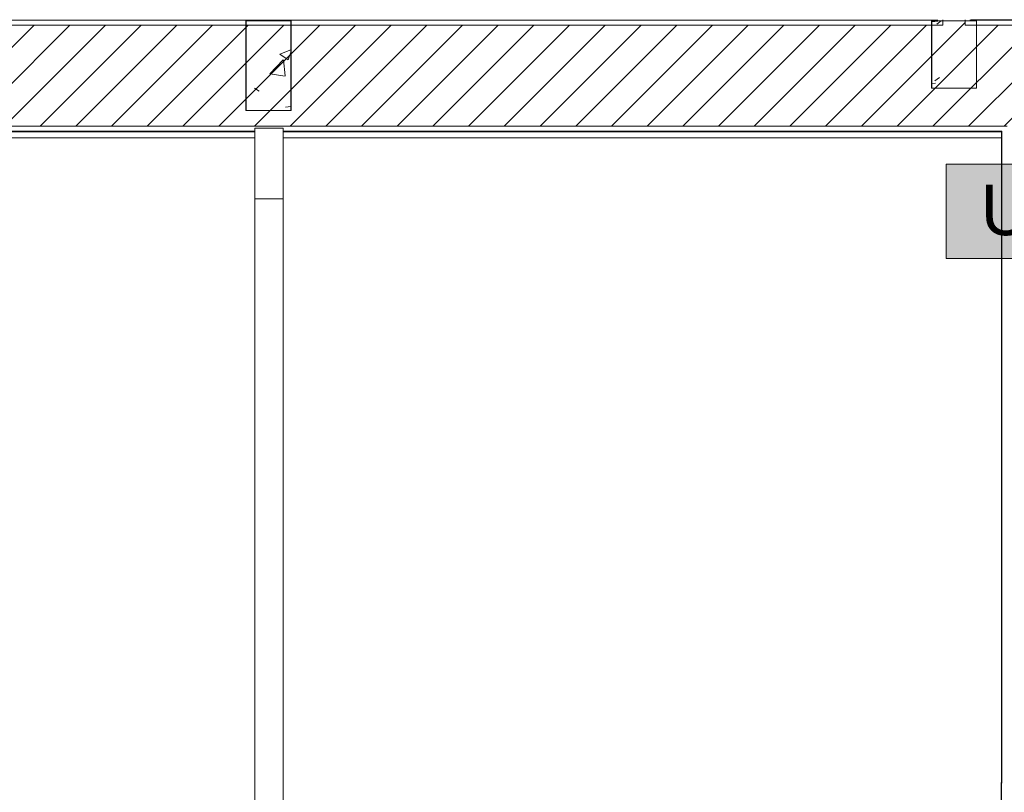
# Model space of a CAD drawing. Header units: metres. Extents: x 1.7 to 42.3, y -72.9 to -47.6.
# Tile 206 of 216: x 28.3 to 32.7, y -57.8 to -54.3. Entities that reach past the tile are written whole.
import ezdxf

# ---------------------------------------------------------------- set-up
doc = ezdxf.new("R2010")
doc.units = ezdxf.units.M
for name, color, linetype, lineweight in [('A-COLS', 7, 'Continuous', 18), ('A-GENM', 7, 'Continuous', 18), ('A-WALL', 7, 'Continuous', 18), ('A-WALL-PATT', 7, 'Continuous', 18), ('S-COLS', 7, 'Continuous', 18)]:
    doc.layers.add(name, color=color, linetype=linetype, lineweight=lineweight)
doc.layers.add('M-EQPM-IDEN', color=1, linetype='Continuous', lineweight=9, true_color=0xff0000)
doc.styles.add('Arial_2', font='arial.ttf', dxfattribs={"height": 0.225})
pattern_1 = [(50, (21.555, -62.9), (0.546555, -0.047815), [0.05715, -0.62865]), (355, (21.555, -62.9), (-0.105728, 0.573166), [0.04572, -0.50292]), (100.451, (21.601, -62.904), (0.440828, 0.525349), [0.04857, -0.53427]), (46.184, (21.555, -62.748), (0.813237, -0.12613), [0.08573, -0.94298]), (96.636, (21.623, -62.758), (0.712212, 0.742287), [0.07286, -0.80141]), (351.184, (21.555, -62.748), (0.712217, 0.742274), [0.06858, -0.75438]), (21, (21.631, -62.786), (0.454846, -0.306795), [0.05715, -0.62865]), (326, (21.631, -62.786), (0.185405, 0.55256), [0.04572, -0.50292]), (71.451, (21.669, -62.811), (0.640251, 0.245763), [0.04857, -0.53427]), (37.5, (21.555, -62.9), (0.009261, 0.2536672), [0.02515, -0.47168, 0.02515, -0.48539, -0.50482]), (37.5, (21.555, -62.9), (0.009261, 0.2536672), [-1.007, 0.02515, -0.47968]), (7.5, (21.555, -62.9), (0.200456, 0.300546), [0.02515, -0.26594, 0.02515, -0.46025, -0.1924]), (7.5, (21.555, -62.9), (0.200456, 0.300546), [-0.77648, 0.02515, -0.16726]), (327.5, (21.385, -62.9), (0.4067682, -0.0171882), [0.02515, -0.16535, 0.02515, -0.56921, -0.78867]), (327.5, (21.385, -62.9), (0.4067682, -0.0171882), [-0.78486, 0.02515, -0.76352]), (317.5, (21.309, -62.9), (0.444383, 0.0762794), [0.02515, -0.2225, 0.02515, -0.36957, -0.56007]), (317.5, (21.309, -62.9), (0.444383, 0.0762794), [-0.64237, 0.02515, -0.53492])]
pattern_2 = [(45, (21.555, -62.9), (-0.0795495, 0.0795495), [])]

# ---------------------------------------------------------------- blocks, each defined once
blk = doc.blocks.new('Modelos genéricos 24 - Modelos genéricos 2-6876269-2PAV - FRIGORÍFICA')
at = {"layer": 'A-GENM', "color": 253, "true_color": 0xaaaaaa}
for p, q in [((29.3228, -55.1405), (29.3228, -54.8255)), ((29.4492, -54.8255), (29.3228, -54.8255)), ((29.4492, -54.8255), (29.4492, -55.1405)), ((29.3228, -61.4605), (29.3228, -55.1405)), ((29.3228, -55.1405), (29.4492, -55.1405)), ((29.4492, -55.1405), (29.4492, -61.4605))]:
    blk.add_line(p, q, dxfattribs=at)
blk = doc.blocks.new('Paredes 25 - Paredes 21-7862988-2PAV - FRIGORÍFICA')
at = {"layer": 'A-WALL', "color": 253, "true_color": 0xaaaaaa}
for p, q in [((29.3228, -54.8415), (26.3937, -54.8415)), ((32.649, -54.8415), (29.4492, -54.8415)), ((32.649, -54.8679), (32.649, -54.8415)), ((26.3937, -54.8679), (29.3228, -54.8679)), ((29.4492, -54.8679), (32.649, -54.8679))]:
    blk.add_line(p, q, dxfattribs=at)
blk = doc.blocks.new('4 GRE - ESCOLA DE CINEMA E AUDIOVISUAL CINE REX R07_rvt-1-2PAV - FRIGORÍFICA')
at = {"layer": 'A-WALL-PATT', "true_color": 0xd4d4d4}
h = blk.add_hatch(dxfattribs=at)
h.set_pattern_fill('FP_2', color=254, style=0, pattern_type=2)
h.set_pattern_definition(pattern_2)
h.paths.add_polyline_path([(32.3873, -54.3665), (32.4873, -54.3665), (32.4873, -51.6156), (32.3873, -51.6156), (32.3873, -51.8529), (32.4823, -51.8529), (32.4823, -53.8529), (32.3873, -53.8529), (32.3873, -54.344)])
h.paths.add_polyline_path([(32.4873, -51.5116), (32.4873, -51.1754), (32.3873, -51.1754), (32.3873, -51.5116), (32.3979, -51.5116)])
h = blk.add_hatch(dxfattribs=at)
h.set_pattern_fill('FP_1', color=254, style=0, pattern_type=2)
h.set_pattern_definition(pattern_1)
h.paths.add_polyline_path([(33.7098, -54.5915), (33.7123, -54.5915), (33.7123, -54.3415), (32.5098, -54.3415), (32.5098, -54.344), (33.7098, -54.344), (33.7098, -54.4354)])
h.paths.add_polyline_path([(34.6148, -54.5915), (34.6148, -54.344), (34.6671, -54.3441), (34.6671, -54.3415), (34.6123, -54.3415), (34.6123, -54.5915)])
h.paths.add_polyline_path([(31.8695, -54.344), (32.3648, -54.344), (32.3648, -54.3415), (21.406, -54.3415), (21.406, -54.344), (26.6519, -54.344)])
h.paths.add_polyline_path([(21.2485, -54.344), (21.2485, -54.3415), (19.056, -54.3415), (19.056, -54.344), (21.1082, -54.344)])
h.paths.add_polyline_path([(21.257, -54.344), (21.261, -54.344), (21.261, -54.3415), (21.257, -54.3415)])
h.paths.add_polyline_path([(18.911, -54.344), (18.911, -54.3415), (11.9396, -54.3415), (11.9396, -54.344), (18.8256, -54.344)])
h.paths.add_polyline_path([(11.7396, -54.344), (11.7396, -54.3415), (11.3998, -54.3415), (11.3998, -54.344), (11.6514, -54.344)])
h.paths.add_polyline_path([(9.7973, -54.344), (9.7998, -54.344), (9.7998, -54.3415), (9.7973, -54.3415)])
h.paths.add_polyline_path([(9.0426, -54.344), (9.6523, -54.344), (9.6523, -54.3415), (5.5173, -54.3415), (5.5173, -54.344), (8.3904, -54.344)])
h = blk.add_hatch(dxfattribs=at)
h.set_pattern_fill('FP_2', color=254, style=0, pattern_type=2)
h.set_pattern_definition(pattern_2)
h.paths.add_polyline_path([(34.6414, -54.8165), (34.6587, -54.8165), (34.6587, -54.3665), (34.6373, -54.3665), (34.6373, -54.8165)])
h.paths.add_polyline_path([(32.8478, -54.8165), (33.6873, -54.8165), (33.6873, -54.3665), (11.9396, -54.3665), (11.9396, -54.4969), (11.7396, -54.4969), (11.7396, -54.3665), (11.3998, -54.3665), (11.3998, -54.8165), (11.434, -54.8165), (11.434, -54.5715), (11.534, -54.5715), (11.534, -54.8165), (12.4365, -54.8165), (12.4355, -54.8148), (12.6087, -54.8148), (12.6087, -54.8165), (32.674, -54.8165)])
h.paths.add_polyline_path([(9.7657, -54.8165), (9.7998, -54.8165), (9.7998, -54.3665), (5.5173, -54.3665), (5.5173, -54.8165), (9.6948, -54.8165)])
h = blk.add_hatch(dxfattribs=at)
h.set_pattern_fill('FP_1', color=254, style=0, pattern_type=2)
h.set_pattern_definition(pattern_1)
h.paths.add_polyline_path([(34.6123, -54.8415), (34.6587, -54.8415), (34.6587, -54.839), (34.6148, -54.839), (34.6148, -54.5915), (34.6123, -54.5915), (34.6123, -54.8215)])
h.paths.add_polyline_path([(33.5, -54.8415), (33.7123, -54.8415), (33.7123, -54.5915), (33.7098, -54.5915), (33.7098, -54.839), (33.129, -54.839), (33.129, -54.8415), (33.1739, -54.8415)])
h.paths.add_polyline_path([(32.5217, -54.8415), (32.6515, -54.8415), (32.6515, -54.839), (29.4492, -54.8395), (29.4492, -54.8415), (31.8695, -54.8415)])
h.paths.add_polyline_path([(33.1205, -54.8415), (33.1205, -54.839), (33.1165, -54.839), (33.1165, -54.8415), (33.119, -54.8415)])
h.paths.add_polyline_path([(29.3228, -54.8415), (29.3228, -54.839), (26.3937, -54.839), (26.3937, -54.8415), (26.6519, -54.8415)])
h.paths.add_polyline_path([(26.2673, -54.8415), (26.2673, -54.839), (22.5437, -54.839), (22.5437, -54.8415)])
h.paths.add_polyline_path([(22.4173, -54.8415), (22.4173, -54.839), (19.0149, -54.839), (19.0149, -54.8415), (21.4343, -54.8415)])
h.paths.add_polyline_path([(18.8885, -54.8415), (18.8885, -54.839), (15.5137, -54.839), (15.5137, -54.8415), (18.8256, -54.8415)])
h.paths.add_polyline_path([(14.5863, -54.8415), (14.6015, -54.8415), (14.6015, -54.839), (12.5945, -54.8394), (12.5932, -54.8415), (14.2602, -54.8415)])
h.paths.add_polyline_path([(14.749, -54.8415), (15.3873, -54.8415), (15.3873, -54.839), (14.7465, -54.839), (14.7465, -54.8415)])
h.paths.add_polyline_path([(12.224, -54.8415), (12.224, -54.839), (11.559, -54.839), (11.559, -54.8415), (11.6514, -54.8415)])
h.paths.add_polyline_path([(12.294, -54.8415), (12.4509, -54.8415), (12.4494, -54.839), (12.294, -54.839)])
h.paths.add_polyline_path([(11.409, -54.8415), (11.409, -54.839), (11.3998, -54.839), (11.3998, -54.8415)])
h.paths.add_polyline_path([(9.7882, -54.8415), (9.7998, -54.8415), (9.7998, -54.839), (9.7882, -54.839)])
h.paths.add_polyline_path([(9.6407, -54.8415), (9.6432, -54.8415), (9.6432, -54.839), (5.5087, -54.839), (5.5087, -54.8415), (9.0426, -54.8415)])
h = blk.add_hatch(dxfattribs=at)
h.set_pattern_fill('FP_1', color=254, style=0, pattern_type=2)
h.set_pattern_definition(pattern_1)
h.paths.add_polyline_path([(32.649, -56.8054), (32.6515, -56.8054), (32.6515, -54.8415), (32.649, -54.8415), (32.649, -56.7176)])
h = blk.add_hatch(dxfattribs=at)
h.set_pattern_fill('FP_1', color=254, style=0, pattern_type=2)
h.set_pattern_definition(pattern_1)
h.paths.add_polyline_path([(32.649, -57.7415), (32.6515, -57.7415), (32.6515, -56.8054), (32.649, -56.8054), (32.649, -57.5475)])
h = blk.add_hatch(dxfattribs=at)
h.set_pattern_fill('FP_1', color=254, style=0, pattern_type=2)
h.set_pattern_definition(pattern_1)
h.paths.add_polyline_path([(32.6498, -65.0419), (32.649, -57.7415), (32.6473, -57.7415), (32.6473, -65.0419)])
at = {"layer": 'S-COLS', "true_color": 0xaaaaaa}
h = blk.add_hatch(dxfattribs=at)
h.set_pattern_fill('FP_1', color=253, style=0, pattern_type=2)
h.set_pattern_definition(pattern_1)
h.paths.add_polyline_path([(29.4828, -54.7459), (29.4828, -54.3459), (29.2828, -54.3459), (29.2828, -54.7459)])
h = blk.add_hatch(dxfattribs=at)
h.set_pattern_fill('FP_1', color=253, style=0, pattern_type=2)
h.set_pattern_definition(pattern_1)
h.paths.add_polyline_path([(32.5373, -54.6468), (32.5373, -54.3468), (32.3373, -54.3468), (32.3373, -54.6468), (32.5217, -54.6468)])
at = {"layer": 'A-WALL', "color": 253, "true_color": 0xaaaaaa}
for p, q in [((32.3648, -54.344), (21.406, -54.344)), ((32.3648, -54.344), (32.3648, -54.3415)), ((32.3873, -54.344), (32.3873, -54.3415)), ((32.3873, -54.3665), (32.3873, -54.344)), ((32.4873, -54.344), (32.4873, -54.3415)), ((32.4873, -54.3665), (32.4873, -54.344)), ((32.5098, -54.344), (32.5098, -54.3415)), ((33.7098, -54.344), (32.5098, -54.344)), ((33.7123, -54.3415), (32.5123, -54.3415)), ((32.3873, -54.3665), (21.3835, -54.3665)), ((33.6873, -54.3665), (32.4873, -54.3665)), ((14.724, -54.8165), (32.674, -54.8165)), ((26.3937, -54.839), (29.3228, -54.839)), ((26.3937, -54.8415), (29.3228, -54.8415)), ((29.4492, -54.839), (32.6515, -54.839)), ((29.4492, -54.8415), (32.649, -54.8415)), ((32.649, -54.8415), (32.649, -56.8054)), ((32.6515, -54.8415), (32.6515, -54.839)), ((32.6515, -56.8054), (32.6515, -54.8415)), ((32.649, -56.8054), (32.649, -57.7415)), ((32.6515, -57.7415), (32.6515, -56.8054)), ((32.6473, -57.7415), (32.6473, -65.0419)), ((32.649, -57.7415), (32.6473, -57.7415)), ((32.6498, -57.7415), (32.6515, -57.7415)), ((32.6498, -57.7665), (32.6498, -57.744)), ((32.6498, -65.0169), (32.6498, -57.7665)), ((32.6515, -57.744), (32.6515, -57.7415))]:
    blk.add_line(p, q, dxfattribs=at)
at = {"layer": 'S-COLS', "color": 253, "true_color": 0xaaaaaa}
for p, q in [((29.2828, -54.3459), (29.2828, -54.7459)), ((29.4828, -54.3459), (29.2828, -54.3459)), ((29.4828, -54.7459), (29.4828, -54.3459)), ((32.3373, -54.3468), (32.3373, -54.6468)), ((32.5373, -54.3468), (32.3373, -54.3468)), ((32.5373, -54.6468), (32.5373, -54.3468)), ((32.3373, -54.6468), (32.5373, -54.6468)), ((29.2828, -54.7459), (29.4828, -54.7459))]:
    blk.add_line(p, q, dxfattribs=at)
at = {"layer": 'A-GENM', "color": 253, "lineweight": 18, "true_color": 0xaaaaaa}
blk.add_blockref('Modelos genéricos 24 - Modelos genéricos 2-6876269-2PAV - FRIGORÍFICA', (0, 0), dxfattribs=at)
at = {"layer": 'A-WALL', "color": 253, "lineweight": 18, "true_color": 0xaaaaaa}
blk.add_blockref('Paredes 25 - Paredes 21-7862988-2PAV - FRIGORÍFICA', (0, 0), dxfattribs=at)
blk = doc.blocks.new('Family - P17-298845-2PAV - FRIGORÍFICA')
at = {"layer": 'S-COLS', "color": 253, "true_color": 0xaaaaaa}
for p, q in [((-0.1, 0.15), (-0.1, -0.15)), ((0.1, 0.15), (-0.1, 0.15)), ((0.1, -0.15), (0.1, 0.15)), ((-0.1, -0.15), (0.1, -0.15))]:
    blk.add_line(p, q, dxfattribs=at)
blk = doc.blocks.new('Family - P17-301668-2PAV - FRIGORÍFICA')
at = {"layer": 'S-COLS', "color": 253, "true_color": 0xaaaaaa}
for p, q in [((-0.1, 0.15), (-0.1, -0.15)), ((0.1, 0.15), (-0.1, 0.15)), ((0.1, -0.15), (0.1, 0.15)), ((-0.1, -0.15), (0.1, -0.15))]:
    blk.add_line(p, q, dxfattribs=at)
blk = doc.blocks.new('Family - P16-298871-2PAV - FRIGORÍFICA')
at = {"layer": 'S-COLS', "color": 253, "true_color": 0xaaaaaa}
for p, q in [((-0.1, 0.2), (-0.1, -0.2)), ((0.1, 0.2), (-0.1, 0.2)), ((0.1, -0.2), (0.1, 0.2)), ((-0.1, -0.2), (0.1, -0.2))]:
    blk.add_line(p, q, dxfattribs=at)
blk = doc.blocks.new('Family - P16-301667-2PAV - FRIGORÍFICA')
at = {"layer": 'S-COLS', "color": 253, "true_color": 0xaaaaaa}
for p, q in [((-0.1, 0.2), (-0.1, -0.2)), ((0.1, 0.2), (-0.1, 0.2)), ((0.1, -0.2), (0.1, 0.2)), ((-0.1, -0.2), (0.1, -0.2))]:
    blk.add_line(p, q, dxfattribs=at)
blk = doc.blocks.new('ESTRUTURAL CINE REX _011_IFC-1-2PAV - FRIGORÍFICA')
at = {"layer": 'A-COLS', "color": 253, "lineweight": 18, "true_color": 0xaaaaaa}
for name, p in [('Family - P16-301667-2PAV - FRIGORÍFICA', (29.3841, -54.5462)), ('Family - P17-301668-2PAV - FRIGORÍFICA', (32.4386, -54.4962))]:
    blk.add_blockref(name, p, dxfattribs=at)
at = {"layer": 'S-COLS', "color": 253, "lineweight": 18, "true_color": 0xaaaaaa}
for name, p in [('Family - P16-298871-2PAV - FRIGORÍFICA', (29.3841, -54.5462)), ('Family - P17-298845-2PAV - FRIGORÍFICA', (32.4386, -54.4962))]:
    blk.add_blockref(name, p, dxfattribs=at)
blk = doc.blocks.new('M_Identificador de equipamento mecânico_BTS - Em caixas-817025-2PAV - FRIGORÍFICA')
at = {"layer": 'M-EQPM-IDEN', "true_color": 0xf5f5f5}
blk.add_hatch(color=7, dxfattribs=at).paths.add_polyline_path([(0.01, 0.0028), (0.01, -0.0028), (-0.01, -0.0028), (-0.01, 0.0028)])
at = {"layer": 'M-EQPM-IDEN'}
for p, q in [((0.01, 0.0028), (-0.01, 0.0028)), ((-0.01, 0.0028), (-0.01, -0.0028)), ((-0.01, 0.0028), (0.01, 0.0028)), ((-0.01, -0.0028), (-0.01, 0.0028)), ((0.01, -0.0028), (0.01, 0.0028)), ((0.01, 0.0028), (0.01, -0.0028)), ((-0.01, -0.0028), (0.01, -0.0028)), ((0.01, -0.0028), (-0.01, -0.0028))]:
    blk.add_line(p, q, dxfattribs=at)

msp = doc.modelspace()

# ---------------------------------------------------------------- block references
at = {"lineweight": 5}
for name in ['4 GRE - ESCOLA DE CINEMA E AUDIOVISUAL CINE REX R07_rvt-1-2PAV - FRIGORÍFICA', 'ESTRUTURAL CINE REX _011_IFC-1-2PAV - FRIGORÍFICA']:
    msp.add_blockref(name, (0, 0), dxfattribs=at)
at = {"layer": 'M-EQPM-IDEN', "xscale": 74.99999999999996, "yscale": 74.99999999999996, "zscale": 74.99999999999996}
msp.add_blockref('M_Identificador de equipamento mecânico_BTS - Em caixas-817025-2PAV - FRIGORÍFICA', (33.1524, -55.1959), dxfattribs=at)

# ---------------------------------------------------------------- texts
at = {"layer": 'M-EQPM-IDEN', "color": 7, "insert": (32.5567, -55.0772), "char_height": 0.225, "width": 1.437025, "attachment_point": 1, "style": 'Arial_2'}
msp.add_mtext('UE-2-12', dxfattribs=at)

doc.saveas('drawing.dxf')
